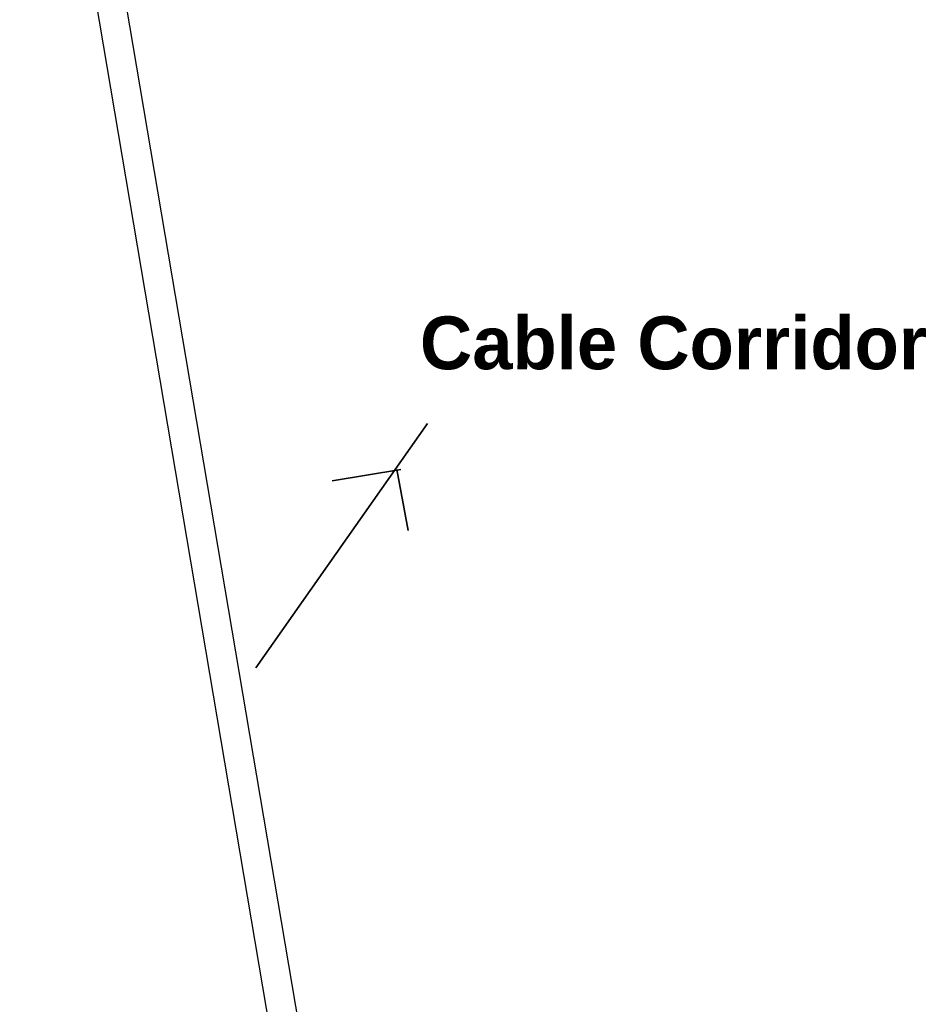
# Model space of a CAD drawing. Header units: millimetres. Extents: x 0 to 16721, y 217 to 10981.
# Tile 17 of 256: x 3843 to 5359, y 3790 to 5467. Entities that reach past the tile are written whole.
import ezdxf

# ---------------------------------------------------------------- set-up
doc = ezdxf.new("R2010")
doc.units = ezdxf.units.MM
doc.layers.add('PDF_pss 1260', color=7, linetype='Continuous')
doc.layers.add('PDF_Text', color=7, linetype='Continuous')
doc.styles.add('PDF Helvetica Bold', font='arialbd.ttf')

msp = doc.modelspace()

# ---------------------------------------------------------------- linework, layer by layer
at = {"layer": 'PDF_pss 1260', "lineweight": 25}
for points in [[(4487.6, 2757.1), (3892, 6275.3)], [(4438.2, 2748.8), (3842.8, 6267)]]:
    msp.add_lwpolyline(points, dxfattribs=at)
at = {"layer": 'PDF_pss 1260', "lineweight": 35}
for points in [[(4245, 4362.6), (4537.5, 4778.8)], [(4375, 4681.3), (4492, 4700.7)], [(4505, 4596.7), (4485.6, 4700.7)]]:
    msp.add_lwpolyline(points, dxfattribs=at)

# ---------------------------------------------------------------- texts
at = {"layer": 'PDF_Text', "insert": (4524.7, 4915.8), "char_height": 90, "attachment_point": 4, "style": 'PDF Helvetica Bold'}
msp.add_mtext('Cable Corridor', dxfattribs=at)

doc.saveas('drawing.dxf')
